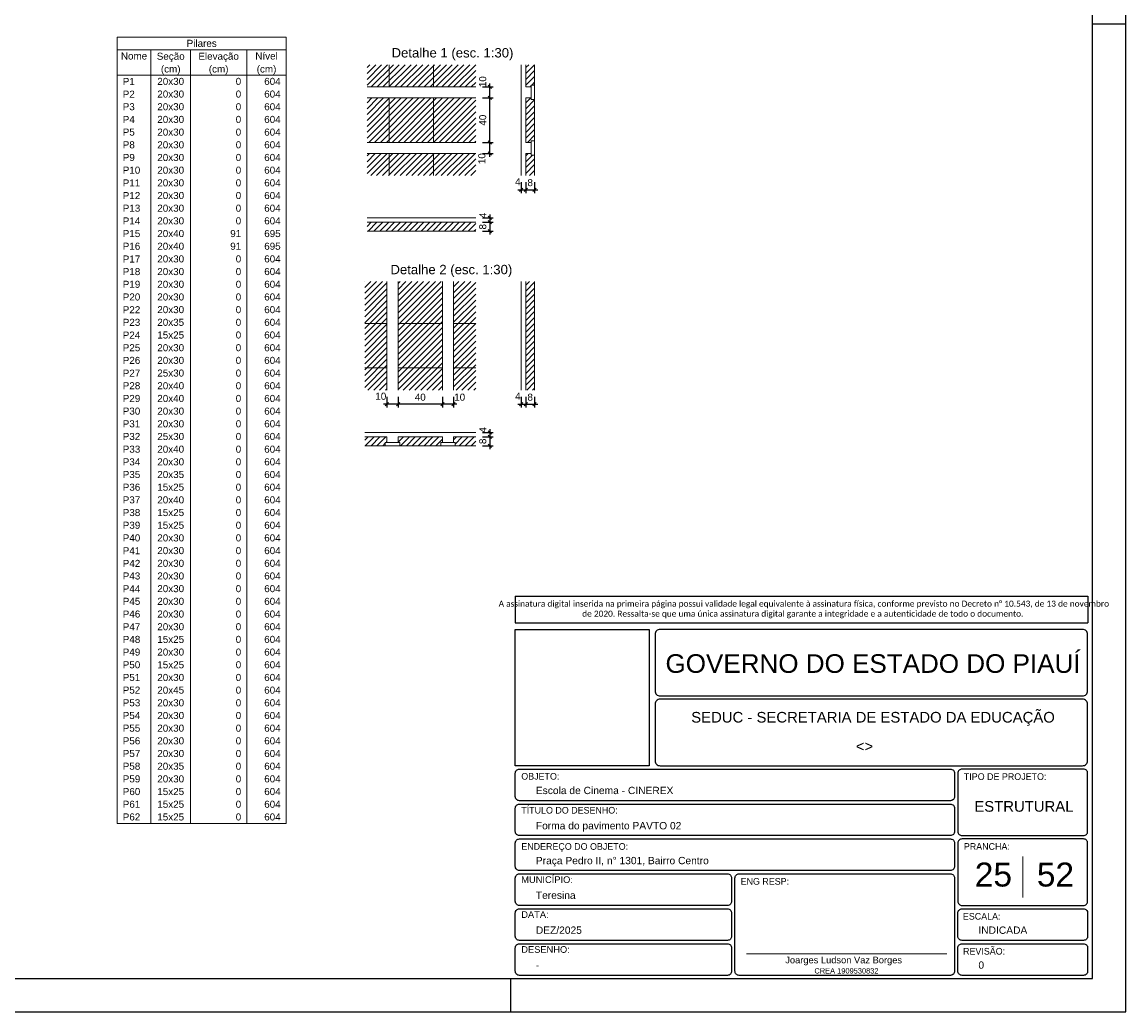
# Model space of a CAD drawing. Header units: millimetres. Extents: x 0 to 119, y 0 to 84.
# Tile 24 of 42: x 86 to 119, y 0 to 30. Entities that reach past the tile are written whole.
import ezdxf

# ---------------------------------------------------------------- set-up
doc = ezdxf.new("R2010")
doc.units = ezdxf.units.MM
doc.header["$MEASUREMENT"] = 0
doc.linetypes.add('NULL', pattern=[0])
doc.layers.get('0').update_dxf_attribs({"lineweight": 18})
for name, color, linetype, lineweight in [('FO-Cotas', 5, 'Continuous', 5), ('FO-Eixos', 5, 'Continuous', 5), ('FO-Hachuras das lajes', 1, 'Continuous', 20), ('FO-Textos das lajes', 3, 'Continuous', 20), ('FO-Textos dos pilares', 7, 'Continuous', 5), ('FO-Títulos', 1, 'Continuous', 20), ('Nível 1', 7, 'Continuous', 0), ('Textos', 7, 'Continuous', 9)]:
    doc.layers.add(name, color=color, linetype=linetype, lineweight=lineweight)
for name, color, linetype in [('Pena 01', 1, 'Continuous'), ('SEDUC_MARF', 1, 'Continuous'), ('SEDUC_MARGG', 7, 'Continuous'), ('SEDUC_TXT01', 1, 'Continuous'), ('SEDUC_TXT02', 2, 'Continuous'), ('SEDUC_TXT05', 5, 'Continuous')]:
    doc.layers.add(name, color=color, linetype=linetype)
doc.styles.add('Arial', font='txt')
doc.styles.add('Calibri', font='txt')
doc.styles.add('TwCenMT', font='txt')
doc.dimstyles.new('UM_30.000000', dxfattribs={"dimtxt": 0.18, "dimasz": 0.1, "dimexe": 0.1, "dimexo": 0.2, "dimgap": 0, "dimtad": 1, "dimtih": 1, "dimtoh": 1, "dimdec": 1, "dimlfac": 30, "dimzin": 0, "dimdsep": 46, "dimtxsty": 'Standard', "dimcen": 0.09, "dimdle": 0.1, "dimadec": 1, "dimazin": 2, "dimtfac": 1, "dimtdec": 4, "dimtofl": 0, "dimtmove": 0, "dimatfit": 3, "dimfxl": 1, "dimtolj": 1, "dimarcsym": 0})

# ---------------------------------------------------------------- blocks, each defined once
blk = doc.blocks.new('_Oblique')
at = {"color": 0, "linetype": 'ByBlock', "lineweight": -2}
blk.add_line((-0.5, -0.5), (0.5, 0.5), dxfattribs=at)
blk = doc.blocks.new('*D266')
at = {"layer": 'Defpoints', "color": 0}
for p in [(99.36, 23.869), (99.36, 23.736), (99.783, 23.736)]:
    blk.add_point(p, dxfattribs=at)
at = {"layer": 'FO-Cotas', "color": 0, "linetype": 'Continuous', "lineweight": -2}
for p, q in [((99.783, 23.969), (99.783, 23.636)), ((99.56, 23.869), (99.883, 23.869)), ((99.56, 23.736), (99.883, 23.736))]:
    blk.add_line(p, q, dxfattribs=at)
at = {"layer": 'FO-Cotas', "color": 0, "lineweight": -2, "xscale": 0.1, "yscale": 0.1, "zscale": 0.1}
for p, rotation in [((99.783, 23.869), 90), ((99.783, 23.736), 270)]:
    blk.add_blockref('_Oblique', p, dxfattribs=dict(at, rotation=rotation))
at = {"layer": 'FO-Cotas', "color": 7, "insert": (99.571, 23.946), "char_height": 0.2118, "attachment_point": 5, "rotation": 90, "style": 'Arial'}
blk.add_mtext('\\A1;4', dxfattribs=at)
blk = doc.blocks.new('*D267')
at = {"layer": 'Defpoints', "color": 0}
for p in [(99.36, 23.736), (99.36, 23.469), (99.783, 23.469)]:
    blk.add_point(p, dxfattribs=at)
at = {"layer": 'FO-Cotas', "color": 0, "linetype": 'Continuous', "lineweight": -2}
for p, q in [((99.56, 23.736), (99.883, 23.736)), ((99.783, 23.836), (99.783, 23.369)), ((99.56, 23.469), (99.883, 23.469))]:
    blk.add_line(p, q, dxfattribs=at)
at = {"layer": 'FO-Cotas', "color": 0, "lineweight": -2, "xscale": 0.1, "yscale": 0.1, "zscale": 0.1}
for p, rotation in [((99.783, 23.736), 90), ((99.783, 23.469), 270)]:
    blk.add_blockref('_Oblique', p, dxfattribs=dict(at, rotation=rotation))
at = {"layer": 'FO-Cotas', "color": 7, "insert": (99.571, 23.603), "char_height": 0.2118, "attachment_point": 5, "rotation": 90, "style": 'Arial'}
blk.add_mtext('\\A1;8', dxfattribs=at)
blk = doc.blocks.new('*D268')
at = {"layer": 'Defpoints', "color": 0}
for p in [(99.36, 27.807), (99.783, 27.807), (99.36, 27.474)]:
    blk.add_point(p, dxfattribs=at)
at = {"layer": 'FO-Cotas', "color": 0, "linetype": 'Continuous', "lineweight": -2}
for p, q in [((99.783, 27.374), (99.783, 27.907)), ((99.56, 27.807), (99.883, 27.807)), ((99.56, 27.474), (99.883, 27.474))]:
    blk.add_line(p, q, dxfattribs=at)
at = {"layer": 'FO-Cotas', "color": 0, "lineweight": -2, "xscale": 0.1, "yscale": 0.1, "zscale": 0.1}
for p, rotation in [((99.783, 27.807), 90), ((99.783, 27.474), 270)]:
    blk.add_blockref('_Oblique', p, dxfattribs=dict(at, rotation=rotation))
at = {"layer": 'FO-Cotas', "color": 7, "insert": (99.571, 27.964), "char_height": 0.2118, "attachment_point": 5, "rotation": 90, "style": 'Arial'}
blk.add_mtext('\\A1;10', dxfattribs=at)
blk = doc.blocks.new('*D269')
at = {"layer": 'Defpoints', "color": 0}
for p in [(99.36, 27.474), (99.783, 27.474), (99.36, 26.14)]:
    blk.add_point(p, dxfattribs=at)
at = {"layer": 'FO-Cotas', "color": 0, "linetype": 'Continuous', "lineweight": -2}
for p, q in [((99.783, 26.04), (99.783, 27.574)), ((99.56, 27.474), (99.883, 27.474)), ((99.56, 26.14), (99.883, 26.14))]:
    blk.add_line(p, q, dxfattribs=at)
at = {"layer": 'FO-Cotas', "color": 0, "lineweight": -2, "xscale": 0.1, "yscale": 0.1, "zscale": 0.1}
for p, rotation in [((99.783, 27.474), 90), ((99.783, 26.14), 270)]:
    blk.add_blockref('_Oblique', p, dxfattribs=dict(at, rotation=rotation))
at = {"layer": 'FO-Cotas', "color": 7, "insert": (99.571, 26.807), "char_height": 0.2118, "attachment_point": 5, "rotation": 90, "style": 'Arial'}
blk.add_mtext('\\A1;40', dxfattribs=at)
blk = doc.blocks.new('*D270')
at = {"layer": 'Defpoints', "color": 0}
for p in [(99.36, 26.14), (99.783, 26.14), (99.36, 25.807)]:
    blk.add_point(p, dxfattribs=at)
at = {"layer": 'FO-Cotas', "color": 0, "linetype": 'Continuous', "lineweight": -2}
for p, q in [((99.783, 25.707), (99.783, 26.24)), ((99.56, 26.14), (99.883, 26.14)), ((99.56, 25.807), (99.883, 25.807))]:
    blk.add_line(p, q, dxfattribs=at)
at = {"layer": 'FO-Cotas', "color": 0, "lineweight": -2, "xscale": 0.1, "yscale": 0.1, "zscale": 0.1}
for p, rotation in [((99.783, 26.14), 90), ((99.783, 25.807), 270)]:
    blk.add_blockref('_Oblique', p, dxfattribs=dict(at, rotation=rotation))
at = {"layer": 'FO-Cotas', "color": 7, "insert": (99.543, 25.65), "char_height": 0.2118, "attachment_point": 5, "rotation": 90, "style": 'Arial'}
blk.add_mtext('\\A1;10', dxfattribs=at)
blk = doc.blocks.new('*D271')
at = {"layer": 'Defpoints', "color": 0}
for p in [(100.73, 25.14), (100.864, 25.14), (100.864, 24.717)]:
    blk.add_point(p, dxfattribs=at)
at = {"layer": 'FO-Cotas', "color": 0, "linetype": 'Continuous', "lineweight": -2}
for p, q in [((100.73, 24.94), (100.73, 24.617)), ((100.864, 24.94), (100.864, 24.617)), ((100.63, 24.717), (100.964, 24.717))]:
    blk.add_line(p, q, dxfattribs=at)
at = {"layer": 'FO-Cotas', "color": 0, "lineweight": -2, "xscale": 0.1, "yscale": 0.1, "zscale": 0.1, "rotation": 180}
blk.add_blockref('_Oblique', (100.73, 24.717), dxfattribs=at)
at = {"layer": 'FO-Cotas', "color": 0, "lineweight": -2, "xscale": 0.1, "yscale": 0.1, "zscale": 0.1}
blk.add_blockref('_Oblique', (100.864, 24.717), dxfattribs=at)
at = {"layer": 'FO-Cotas', "color": 7, "insert": (100.626, 24.956), "char_height": 0.2118, "attachment_point": 5, "rotation": 0.0057, "style": 'Arial'}
blk.add_mtext('\\A1;4', dxfattribs=at)
blk = doc.blocks.new('*D272')
at = {"layer": 'Defpoints', "color": 0}
for p in [(100.864, 25.14), (101.13, 25.14), (101.13, 24.717)]:
    blk.add_point(p, dxfattribs=at)
at = {"layer": 'FO-Cotas', "color": 0, "linetype": 'Continuous', "lineweight": -2}
for p, q in [((100.864, 24.94), (100.864, 24.617)), ((101.13, 24.94), (101.13, 24.617)), ((100.764, 24.717), (101.23, 24.717))]:
    blk.add_line(p, q, dxfattribs=at)
at = {"layer": 'FO-Cotas', "color": 0, "lineweight": -2, "xscale": 0.1, "yscale": 0.1, "zscale": 0.1, "rotation": 180}
blk.add_blockref('_Oblique', (100.864, 24.717), dxfattribs=at)
at = {"layer": 'FO-Cotas', "color": 0, "lineweight": -2, "xscale": 0.1, "yscale": 0.1, "zscale": 0.1}
blk.add_blockref('_Oblique', (101.13, 24.717), dxfattribs=at)
at = {"layer": 'FO-Cotas', "color": 7, "insert": (100.997, 24.928), "char_height": 0.2118, "attachment_point": 5, "rotation": 0.0057, "style": 'Arial'}
blk.add_mtext('\\A1;8', dxfattribs=at)
blk = doc.blocks.new('*D273')
at = {"layer": 'Defpoints', "color": 0}
for p in [(99.36, 17.42), (99.36, 17.287), (99.783, 17.287)]:
    blk.add_point(p, dxfattribs=at)
at = {"layer": 'FO-Cotas', "color": 0, "linetype": 'Continuous', "lineweight": -2}
for p, q in [((99.56, 17.42), (99.883, 17.42)), ((99.56, 17.287), (99.883, 17.287)), ((99.783, 17.52), (99.783, 17.187))]:
    blk.add_line(p, q, dxfattribs=at)
at = {"layer": 'FO-Cotas', "color": 0, "lineweight": -2, "xscale": 0.1, "yscale": 0.1, "zscale": 0.1}
for p, rotation in [((99.783, 17.42), 90), ((99.783, 17.287), 270)]:
    blk.add_blockref('_Oblique', p, dxfattribs=dict(at, rotation=rotation))
at = {"layer": 'FO-Cotas', "color": 7, "insert": (99.571, 17.497), "char_height": 0.2118, "attachment_point": 5, "rotation": 90, "style": 'Arial'}
blk.add_mtext('\\A1;4', dxfattribs=at)
blk = doc.blocks.new('*D274')
at = {"layer": 'Defpoints', "color": 0}
for p in [(99.36, 17.287), (99.36, 17.02), (99.783, 17.02)]:
    blk.add_point(p, dxfattribs=at)
at = {"layer": 'FO-Cotas', "color": 0, "linetype": 'Continuous', "lineweight": -2}
for p, q in [((99.56, 17.287), (99.883, 17.287)), ((99.783, 17.387), (99.783, 16.92)), ((99.56, 17.02), (99.883, 17.02))]:
    blk.add_line(p, q, dxfattribs=at)
at = {"layer": 'FO-Cotas', "color": 0, "lineweight": -2, "xscale": 0.1, "yscale": 0.1, "zscale": 0.1}
for p, rotation in [((99.783, 17.287), 90), ((99.783, 17.02), 270)]:
    blk.add_blockref('_Oblique', p, dxfattribs=dict(at, rotation=rotation))
at = {"layer": 'FO-Cotas', "color": 7, "insert": (99.571, 17.153), "char_height": 0.2118, "attachment_point": 5, "rotation": 90, "style": 'Arial'}
blk.add_mtext('\\A1;8', dxfattribs=at)
blk = doc.blocks.new('*D275')
at = {"layer": 'Defpoints', "color": 0}
for p in [(96.693, 18.691), (97.026, 18.691), (96.693, 18.267)]:
    blk.add_point(p, dxfattribs=at)
at = {"layer": 'FO-Cotas', "color": 0, "linetype": 'Continuous', "lineweight": -2}
for p, q in [((97.126, 18.267), (96.593, 18.267)), ((96.693, 18.491), (96.693, 18.167)), ((97.026, 18.491), (97.026, 18.167))]:
    blk.add_line(p, q, dxfattribs=at)
at = {"layer": 'FO-Cotas', "color": 0, "lineweight": -2, "xscale": 0.1, "yscale": 0.1, "zscale": 0.1, "rotation": 180}
blk.add_blockref('_Oblique', (96.693, 18.267), dxfattribs=at)
at = {"layer": 'FO-Cotas', "color": 0, "lineweight": -2, "xscale": 0.1, "yscale": 0.1, "zscale": 0.1}
blk.add_blockref('_Oblique', (97.026, 18.267), dxfattribs=at)
at = {"layer": 'FO-Cotas', "color": 7, "insert": (96.508, 18.507), "char_height": 0.2118, "attachment_point": 5, "rotation": 0.0057, "style": 'Arial'}
blk.add_mtext('\\A1;10', dxfattribs=at)
blk = doc.blocks.new('*D276')
at = {"layer": 'Defpoints', "color": 0}
for p in [(97.026, 18.691), (98.36, 18.691), (97.026, 18.267)]:
    blk.add_point(p, dxfattribs=at)
at = {"layer": 'FO-Cotas', "color": 0, "linetype": 'Continuous', "lineweight": -2}
for p, q in [((98.46, 18.267), (96.926, 18.267)), ((97.026, 18.491), (97.026, 18.167)), ((98.36, 18.491), (98.36, 18.167))]:
    blk.add_line(p, q, dxfattribs=at)
at = {"layer": 'FO-Cotas', "color": 0, "lineweight": -2, "xscale": 0.1, "yscale": 0.1, "zscale": 0.1, "rotation": 180}
blk.add_blockref('_Oblique', (97.026, 18.267), dxfattribs=at)
at = {"layer": 'FO-Cotas', "color": 0, "lineweight": -2, "xscale": 0.1, "yscale": 0.1, "zscale": 0.1}
blk.add_blockref('_Oblique', (98.36, 18.267), dxfattribs=at)
at = {"layer": 'FO-Cotas', "color": 7, "insert": (97.693, 18.479), "char_height": 0.2118, "attachment_point": 5, "rotation": 0.0057, "style": 'Arial'}
blk.add_mtext('\\A1;40', dxfattribs=at)
blk = doc.blocks.new('*D277')
at = {"layer": 'Defpoints', "color": 0}
for p in [(98.36, 18.691), (98.693, 18.691), (98.36, 18.267)]:
    blk.add_point(p, dxfattribs=at)
at = {"layer": 'FO-Cotas', "color": 0, "linetype": 'Continuous', "lineweight": -2}
for p, q in [((98.793, 18.267), (98.26, 18.267)), ((98.36, 18.491), (98.36, 18.167)), ((98.693, 18.491), (98.693, 18.167))]:
    blk.add_line(p, q, dxfattribs=at)
at = {"layer": 'FO-Cotas', "color": 0, "lineweight": -2, "xscale": 0.1, "yscale": 0.1, "zscale": 0.1, "rotation": 180}
blk.add_blockref('_Oblique', (98.36, 18.267), dxfattribs=at)
at = {"layer": 'FO-Cotas', "color": 0, "lineweight": -2, "xscale": 0.1, "yscale": 0.1, "zscale": 0.1}
blk.add_blockref('_Oblique', (98.693, 18.267), dxfattribs=at)
at = {"layer": 'FO-Cotas', "color": 7, "insert": (98.878, 18.479), "char_height": 0.2118, "attachment_point": 5, "rotation": 0.0057, "style": 'Arial'}
blk.add_mtext('\\A1;10', dxfattribs=at)
blk = doc.blocks.new('*D278')
at = {"layer": 'Defpoints', "color": 0}
for p in [(100.73, 18.691), (100.864, 18.691), (100.864, 18.267)]:
    blk.add_point(p, dxfattribs=at)
at = {"layer": 'FO-Cotas', "color": 0, "linetype": 'Continuous', "lineweight": -2}
for p, q in [((100.63, 18.267), (100.964, 18.267)), ((100.73, 18.491), (100.73, 18.167)), ((100.864, 18.491), (100.864, 18.167))]:
    blk.add_line(p, q, dxfattribs=at)
at = {"layer": 'FO-Cotas', "color": 0, "lineweight": -2, "xscale": 0.1, "yscale": 0.1, "zscale": 0.1, "rotation": 180}
blk.add_blockref('_Oblique', (100.73, 18.267), dxfattribs=at)
at = {"layer": 'FO-Cotas', "color": 0, "lineweight": -2, "xscale": 0.1, "yscale": 0.1, "zscale": 0.1}
blk.add_blockref('_Oblique', (100.864, 18.267), dxfattribs=at)
at = {"layer": 'FO-Cotas', "color": 7, "insert": (100.626, 18.507), "char_height": 0.2118, "attachment_point": 5, "rotation": 0.0057, "style": 'Arial'}
blk.add_mtext('\\A1;4', dxfattribs=at)
blk = doc.blocks.new('*D279')
at = {"layer": 'Defpoints', "color": 0}
for p in [(100.864, 18.691), (101.13, 18.691), (101.13, 18.267)]:
    blk.add_point(p, dxfattribs=at)
at = {"layer": 'FO-Cotas', "color": 0, "linetype": 'Continuous', "lineweight": -2}
for p, q in [((100.764, 18.267), (101.23, 18.267)), ((100.864, 18.491), (100.864, 18.167)), ((101.13, 18.491), (101.13, 18.167))]:
    blk.add_line(p, q, dxfattribs=at)
at = {"layer": 'FO-Cotas', "color": 0, "lineweight": -2, "xscale": 0.1, "yscale": 0.1, "zscale": 0.1, "rotation": 180}
blk.add_blockref('_Oblique', (100.864, 18.267), dxfattribs=at)
at = {"layer": 'FO-Cotas', "color": 0, "lineweight": -2, "xscale": 0.1, "yscale": 0.1, "zscale": 0.1}
blk.add_blockref('_Oblique', (101.13, 18.267), dxfattribs=at)
at = {"layer": 'FO-Cotas', "color": 7, "insert": (100.997, 18.479), "char_height": 0.2118, "attachment_point": 5, "rotation": 0.0057, "style": 'Arial'}
blk.add_mtext('\\A1;8', dxfattribs=at)

msp = doc.modelspace()

# ---------------------------------------------------------------- hatches: boundary and pattern name
at = {"layer": 'FO-Hachuras das lajes', "linetype": 'Continuous'}
h = msp.add_hatch(dxfattribs=at)
h.set_pattern_fill('ANSI31', color=1, style=0)
h.paths.add_polyline_path([(96.0929, 27.8069), (96.0929, 28.4736), (99.3596, 28.4736), (99.3596, 27.8069), (96.0929, 27.8069)])
h = msp.add_hatch(dxfattribs=at)
h.set_pattern_fill('ANSI31', color=1, style=0)
h.paths.add_polyline_path([(100.8637, 27.8069), (100.8637, 28.4736), (101.1304, 28.4736), (101.1304, 27.8569), (101.0304, 27.8569), (101.0304, 27.8069), (100.8637, 27.8069)])
h = msp.add_hatch(dxfattribs=at)
h.set_pattern_fill('ANSI31', color=1, style=0)
h.paths.add_polyline_path([(96.0929, 27.4736), (99.3596, 27.4736), (99.3596, 26.1403), (96.0929, 26.1403), (96.0929, 27.4736)])
h = msp.add_hatch(dxfattribs=at)
h.set_pattern_fill('ANSI31', color=1, style=0)
h.paths.add_polyline_path([(100.8637, 26.1403), (100.8637, 27.4736), (101.0304, 27.4736), (101.0304, 27.4236), (101.1304, 27.4236), (101.1304, 26.1903), (101.0304, 26.1903), (101.0304, 26.1403), (100.8637, 26.1403)])
h = msp.add_hatch(dxfattribs=at)
h.set_pattern_fill('ANSI31', color=1, style=0)
h.paths.add_polyline_path([(96.0929, 25.8069), (99.3596, 25.8069), (99.3596, 25.1403), (96.0929, 25.1403), (96.0929, 25.8069)])
h = msp.add_hatch(dxfattribs=at)
h.set_pattern_fill('ANSI31', color=1, style=0)
h.paths.add_polyline_path([(100.8637, 25.1403), (100.8637, 25.8069), (101.0304, 25.8069), (101.0304, 25.7569), (101.1304, 25.7569), (101.1304, 25.1403), (100.8637, 25.1403)])
h = msp.add_hatch(dxfattribs=at)
h.set_pattern_fill('ANSI31', color=1, style=0)
h.paths.add_polyline_path([(96.0929, 23.7361), (99.3596, 23.7361), (99.3596, 23.4695), (96.0929, 23.4695), (96.0929, 23.7361)])
h = msp.add_hatch(dxfattribs=at)
h.set_pattern_fill('ANSI31', color=1, style=0)
h.paths.add_polyline_path([(96.6929, 18.6908), (96.0262, 18.6908), (96.0262, 21.9575), (96.6929, 21.9575), (96.6929, 18.6908)])
h = msp.add_hatch(dxfattribs=at)
h.set_pattern_fill('ANSI31', color=1, style=0)
h.paths.add_polyline_path([(97.0262, 18.6908), (97.0262, 21.9575), (98.3596, 21.9575), (98.3596, 18.6908), (97.0262, 18.6908)])
h = msp.add_hatch(dxfattribs=at)
h.set_pattern_fill('ANSI31', color=1, style=0)
h.paths.add_polyline_path([(98.6929, 18.6908), (98.6929, 21.9575), (99.3596, 21.9575), (99.3596, 18.6908), (98.6929, 18.6908)])
h = msp.add_hatch(dxfattribs=at)
h.set_pattern_fill('ANSI31', color=1, style=0)
h.paths.add_polyline_path([(100.8637, 18.6908), (100.8637, 21.9575), (101.1304, 21.9575), (101.1304, 18.6908), (100.8637, 18.6908)])
h = msp.add_hatch(dxfattribs=at)
h.set_pattern_fill('ANSI31', color=1, style=0)
h.paths.add_polyline_path([(96.0262, 17.2867), (96.6929, 17.2867), (96.6929, 17.12), (96.6429, 17.12), (96.6429, 17.02), (96.0262, 17.02), (96.0262, 17.2867)])
h = msp.add_hatch(dxfattribs=at)
h.set_pattern_fill('ANSI31', color=1, style=0)
h.paths.add_polyline_path([(97.0262, 17.2867), (98.3596, 17.2867), (98.3596, 17.12), (98.3096, 17.12), (98.3096, 17.02), (97.0762, 17.02), (97.0762, 17.12), (97.0262, 17.12), (97.0262, 17.2867)])
h = msp.add_hatch(dxfattribs=at)
h.set_pattern_fill('ANSI31', color=1, style=0)
h.paths.add_polyline_path([(98.6929, 17.2867), (99.3596, 17.2867), (99.3596, 17.02), (98.7429, 17.02), (98.7429, 17.12), (98.6929, 17.12), (98.6929, 17.2867)])

# ---------------------------------------------------------------- linework, layer by layer
msp.add_line((107.4964, 1.7423), (113.5173, 1.7423))
at = {"layer": 'FO-Eixos', "linetype": 'Continuous'}
for p, q in [((96.7596, 27.8069), (96.7596, 28.4736)), ((98.0929, 27.8069), (98.0929, 28.4736)), ((96.7596, 27.8069), (97.0596, 27.8069)), ((98.3929, 27.8069), (98.6929, 27.8069)), ((96.7596, 26.1403), (96.7596, 27.4736)), ((96.7596, 27.4736), (97.0596, 27.4736)), ((98.0929, 26.1403), (98.0929, 27.4736)), ((98.3929, 27.4736), (98.6929, 27.4736)), ((96.7596, 26.1403), (97.0596, 26.1403)), ((98.3929, 26.1403), (98.6929, 26.1403)), ((96.7596, 25.8069), (96.7596, 25.1403)), ((96.7596, 25.8069), (97.0596, 25.8069)), ((98.0929, 25.8069), (98.0929, 25.1403)), ((98.3929, 25.8069), (98.6929, 25.8069)), ((96.6929, 20.9908), (96.6929, 21.2908)), ((97.0262, 20.9908), (97.0262, 21.2908)), ((98.3596, 20.9908), (98.3596, 21.2908)), ((98.6929, 20.9908), (98.6929, 21.2908)), ((96.6929, 20.6908), (96.0262, 20.6908)), ((98.3596, 20.6908), (97.0262, 20.6908)), ((98.6929, 20.6908), (99.3596, 20.6908)), ((96.6929, 19.3575), (96.6929, 19.6575)), ((97.0262, 19.3575), (97.0262, 19.6575)), ((98.3596, 19.3575), (98.3596, 19.6575)), ((98.6929, 19.3575), (98.6929, 19.6575)), ((96.6929, 19.3575), (96.0262, 19.3575)), ((98.3596, 19.3575), (97.0262, 19.3575)), ((98.6929, 19.3575), (99.3596, 19.3575))]:
    msp.add_line(p, q, dxfattribs=at)
at = {"layer": 'FO-Hachuras das lajes', "linetype": 'Continuous'}
for p, q in [((101.1304, 27.8569), (101.1304, 28.4736)), ((101.1304, 26.1903), (101.1304, 27.4236)), ((101.1304, 25.1403), (101.1304, 25.7569)), ((96.0929, 23.4695), (99.3596, 23.4695)), ((101.1304, 18.6908), (101.1304, 21.9575)), ((96.0262, 17.02), (96.6429, 17.02)), ((97.0762, 17.02), (98.3096, 17.02)), ((98.7429, 17.02), (99.3596, 17.02))]:
    msp.add_line(p, q, dxfattribs=at)
at = {"layer": 'FO-Textos das lajes', "linetype": 'Continuous'}
for p, q in [((100.7304, 25.1403), (100.7304, 28.4736)), ((100.8637, 27.8069), (100.8637, 28.4736)), ((96.0929, 27.8069), (96.7596, 27.8069)), ((97.0596, 27.8069), (98.3929, 27.8069)), ((98.6929, 27.8069), (99.3596, 27.8069)), ((100.8637, 27.8069), (101.0304, 27.8069)), ((96.0929, 27.4736), (96.7596, 27.4736)), ((97.0596, 27.4736), (98.3929, 27.4736)), ((98.6929, 27.4736), (99.3596, 27.4736)), ((100.8637, 26.1403), (100.8637, 27.4736)), ((100.8637, 27.4736), (101.0304, 27.4736)), ((96.0929, 26.1403), (96.7596, 26.1403)), ((97.0596, 26.1403), (98.3929, 26.1403)), ((98.6929, 26.1403), (99.3596, 26.1403)), ((100.8637, 26.1403), (101.0304, 26.1403)), ((96.0929, 25.8069), (96.7596, 25.8069)), ((97.0596, 25.8069), (98.3929, 25.8069)), ((98.6929, 25.8069), (99.3596, 25.8069)), ((100.8637, 25.1403), (100.8637, 25.8069)), ((100.8637, 25.8069), (101.0304, 25.8069)), ((96.0929, 23.8695), (99.3596, 23.8695)), ((96.0929, 23.7361), (99.3596, 23.7361)), ((96.6929, 21.2908), (96.6929, 21.9575)), ((97.0262, 21.2908), (97.0262, 21.9575)), ((98.3596, 21.2908), (98.3596, 21.9575)), ((98.6929, 21.2908), (98.6929, 21.9575)), ((100.7304, 18.6908), (100.7304, 21.9575)), ((100.8637, 18.6908), (100.8637, 21.9575)), ((96.6929, 19.6575), (96.6929, 20.9908)), ((97.0262, 19.6575), (97.0262, 20.9908)), ((98.3596, 19.6575), (98.3596, 20.9908)), ((98.6929, 19.6575), (98.6929, 20.9908)), ((96.6929, 18.6908), (96.6929, 19.3575)), ((97.0262, 18.6908), (97.0262, 19.3575)), ((98.3596, 18.6908), (98.3596, 19.3575)), ((98.6929, 18.6908), (98.6929, 19.3575)), ((96.0262, 17.42), (99.3596, 17.42)), ((96.0262, 17.2867), (96.6929, 17.2867)), ((96.6929, 17.2867), (96.6929, 17.12)), ((97.0262, 17.2867), (98.3596, 17.2867)), ((97.0262, 17.2867), (97.0262, 17.12)), ((98.3596, 17.2867), (98.3596, 17.12)), ((98.6929, 17.2867), (99.3596, 17.2867)), ((98.6929, 17.2867), (98.6929, 17.12))]:
    msp.add_line(p, q, dxfattribs=at)
for points in [[(101.1304, 27.4236), (101.0304, 27.4236), (101.0304, 27.8569), (101.1304, 27.8569), (101.1304, 27.4236)], [(101.1304, 25.7569), (101.0304, 25.7569), (101.0304, 26.1903), (101.1304, 26.1903), (101.1304, 25.7569)], [(96.6429, 17.02), (96.6429, 17.12), (97.0762, 17.12), (97.0762, 17.02), (96.6429, 17.02)], [(98.3096, 17.02), (98.3096, 17.12), (98.7429, 17.12), (98.7429, 17.02), (98.3096, 17.02)]]:
    msp.add_lwpolyline(points, close=True, dxfattribs=at)
at = {"layer": 'FO-Textos dos pilares'}
for p, q in [((88.5841, 29.305), (93.6673, 29.305)), ((88.5841, 29.305), (88.5841, 5.6681)), ((93.6673, 29.305), (93.6673, 5.6681)), ((88.5841, 28.9238), (93.6673, 28.9238)), ((89.6007, 28.9238), (89.6007, 5.6681)), ((90.7868, 28.9238), (90.7868, 5.6681)), ((92.4812, 28.9238), (92.4812, 5.6681)), ((88.5841, 28.1613), (93.6673, 28.1613)), ((88.5841, 5.6681), (93.6673, 5.6681))]:
    msp.add_line(p, q, dxfattribs=at)
at = {"layer": 'Nível 1'}
msp.add_line((115.8, 4.6717), (115.8, 3.4409), dxfattribs=at)
at = {"layer": 'Pena 01'}
for p, q in [((100.55, 12.4952), (117.7575, 12.4952)), ((100.55, 12.4952), (100.55, 11.6972)), ((117.7575, 12.4952), (117.7575, 11.6972)), ((100.55, 11.6972), (117.7575, 11.6972))]:
    msp.add_line(p, q, dxfattribs=at)
at = {"layer": 'SEDUC_MARF'}
for p, q in [((117.9, 29.7), (118.9, 29.7)), ((100.4015, 1), (100.4015, 0))]:
    msp.add_line(p, q, dxfattribs=at)
for points in [[(118.9, 84.1), (0, 84.1), (0, 0), (118.9, 0)], [(100.55, 11.4972), (104.5747, 11.4972), (104.5747, 7.4), (100.55, 7.4)]]:
    msp.add_lwpolyline(points, close=True, dxfattribs=at)
for points in [[(104.9, 9.5), (117.6, 9.5, 0.4142136), (117.75, 9.65), (117.75, 9.65), (117.75, 11.35, 0.4142136), (117.6, 11.5), (117.6, 11.5), (104.9, 11.5, 0.4142136), (104.75, 11.35), (104.75, 11.35), (104.75, 9.65, 0.4142136), (104.9, 9.5), (104.9, 9.5)], [(104.9, 7.4), (117.6, 7.4, 0.4142136), (117.75, 7.55), (117.75, 7.55), (117.75, 9.25, 0.4142136), (117.6, 9.4), (117.6, 9.4), (104.9, 9.4, 0.4142136), (104.75, 9.25), (104.75, 9.25), (104.75, 7.55, 0.4142136), (104.9, 7.4), (104.9, 7.4)], [(100.675, 7.3), (113.625, 7.3, -0.4142136), (113.75, 7.175), (113.75, 7.175), (113.75, 6.475, -0.4142136), (113.625, 6.35), (113.625, 6.35), (100.675, 6.35, -0.4142136), (100.55, 6.475), (100.55, 6.475), (100.55, 7.175, -0.4142136), (100.675, 7.3), (100.675, 7.3)], [(113.975, 5.3), (117.625, 5.3, 0.4142136), (117.75, 5.425), (117.75, 5.425), (117.75, 7.175, 0.4142136), (117.625, 7.3), (117.625, 7.3), (113.975, 7.3, 0.4142136), (113.85, 7.175), (113.85, 7.175), (113.85, 5.425, 0.4142136), (113.975, 5.3), (113.975, 5.3)], [(100.675, 6.25), (113.625, 6.25, -0.4142136), (113.75, 6.125), (113.75, 6.125), (113.75, 5.425, -0.4142136), (113.625, 5.3), (113.625, 5.3), (100.675, 5.3, -0.4142136), (100.55, 5.425), (100.55, 5.425), (100.55, 6.125, -0.4142136), (100.675, 6.25), (100.675, 6.25)], [(100.675, 5.2), (113.625, 5.2, -0.4142136), (113.75, 5.075), (113.75, 5.075), (113.75, 4.375, -0.4142136), (113.625, 4.25), (113.625, 4.25), (100.675, 4.25, -0.4142136), (100.55, 4.375), (100.55, 4.375), (100.55, 5.075, -0.4142136), (100.675, 5.2), (100.675, 5.2)], [(113.975, 3.2), (117.625, 3.2, 0.4142136), (117.75, 3.325), (117.75, 3.325), (117.75, 5.075, 0.4142136), (117.625, 5.2), (117.625, 5.2), (113.975, 5.2, 0.4142136), (113.85, 5.075), (113.85, 5.075), (113.85, 3.325, 0.4142136), (113.975, 3.2), (113.975, 3.2)], [(100.675, 4.15), (106.925, 4.15, -0.4142136), (107.05, 4.025), (107.05, 4.025), (107.05, 3.325, -0.4142136), (106.925, 3.2), (106.925, 3.2), (100.675, 3.2, -0.4142136), (100.55, 3.325), (100.55, 3.325), (100.55, 4.025, -0.4142136), (100.675, 4.15), (100.675, 4.15)], [(107.275, 4.15), (113.625, 4.15, -0.4142136), (113.75, 4.025), (113.75, 4.025), (113.75, 1.225, -0.4142136), (113.625, 1.1), (113.625, 1.1), (107.275, 1.1, -0.4142136), (107.15, 1.225), (107.15, 1.225), (107.15, 4.025, -0.4142136), (107.275, 4.15), (107.275, 4.15)], [(100.675, 3.1), (106.925, 3.1, -0.4142136), (107.05, 2.975), (107.05, 2.975), (107.05, 2.275, -0.4142136), (106.925, 2.15), (106.925, 2.15), (100.675, 2.15, -0.4142136), (100.55, 2.275), (100.55, 2.275), (100.55, 2.975, -0.4142136), (100.675, 3.1), (100.675, 3.1)], [(113.975, 3.1), (117.625, 3.1, -0.4142136), (117.75, 2.975), (117.75, 2.975), (117.75, 2.275, -0.4142136), (117.625, 2.15), (117.625, 2.15), (113.975, 2.15, -0.4142136), (113.85, 2.275), (113.85, 2.275), (113.85, 2.975, -0.4142136), (113.975, 3.1), (113.975, 3.1)], [(100.675, 2.05), (106.925, 2.05, -0.4142136), (107.05, 1.925), (107.05, 1.925), (107.05, 1.225, -0.4142136), (106.925, 1.1), (106.925, 1.1), (100.675, 1.1, -0.4142136), (100.55, 1.225), (100.55, 1.225), (100.55, 1.925, -0.4142136), (100.675, 2.05), (100.675, 2.05)], [(113.975, 2.05), (117.625, 2.05, -0.4142136), (117.75, 1.925), (117.75, 1.925), (117.75, 1.225, -0.4142136), (117.625, 1.1), (117.625, 1.1), (113.975, 1.1, -0.4142136), (113.85, 1.225), (113.85, 1.225), (113.85, 1.925, -0.4142136), (113.975, 2.05), (113.975, 2.05)]]:
    msp.add_lwpolyline(points, format="xyb", dxfattribs=at)
at = {"layer": 'SEDUC_MARGG'}
msp.add_lwpolyline([(2.5, 1), (117.9, 1), (117.9, 83.1), (2.5, 83.1), (2.5, 1)], dxfattribs=at)

# ---------------------------------------------------------------- texts
at = {"layer": 'FO-Textos dos pilares', "linetype": 'NULL', "char_height": 0.2118, "line_spacing_factor": 0.798, "style": 'Arial'}
for s, insert, width, attachment_point in [('Pilares', (91.126, 29.0084), 1.772852, 8), ('Nome', (89.092, 28.6274), 1.547139, 8), ('Nível', (93.074, 28.6274), 1.321426, 8), ('Seção', (90.194, 28.5575), 1.644561, 8), ('Elevação', (91.634, 28.5575), 2.385986, 8), ('(cm)', (90.194, 28.1765), 1.159434, 8), ('(cm)', (91.634, 28.1765), 1.159434, 8), ('(cm)', (93.074, 28.1765), 1.159434, 8), ('P1', (88.753, 27.8644), 0.709424, 7), ('20x30', (90.194, 27.8644), 1.580273, 8), ('0', (92.312, 27.8644), 0.322568, 9), ('604', (93.498, 27.8644), 0.967705, 9), ('P2', (88.753, 27.4834), 0.709424, 7), ('20x30', (90.194, 27.4834), 1.580273, 8), ('0', (92.312, 27.4834), 0.322568, 9), ('604', (93.498, 27.4834), 0.967705, 9), ('P3', (88.753, 27.1024), 0.709424, 7), ('20x30', (90.194, 27.1024), 1.580273, 8), ('0', (92.312, 27.1024), 0.322568, 9), ('604', (93.498, 27.1024), 0.967705, 9), ('P4', (88.753, 26.7214), 0.709424, 7), ('20x30', (90.194, 26.7214), 1.580273, 8), ('0', (92.312, 26.7214), 0.322568, 9), ('604', (93.498, 26.7214), 0.967705, 9), ('P5', (88.753, 26.3394), 0.709424, 7), ('20x30', (90.194, 26.3394), 1.580273, 8), ('0', (92.312, 26.3394), 0.322568, 9), ('604', (93.498, 26.3394), 0.967705, 9), ('P8', (88.753, 25.9584), 0.709424, 7), ('20x30', (90.194, 25.9584), 1.580273, 8), ('0', (92.312, 25.9584), 0.322568, 9), ('604', (93.498, 25.9584), 0.967705, 9), ('P9', (88.753, 25.5774), 0.709424, 7), ('20x30', (90.194, 25.5774), 1.580273, 8), ('0', (92.312, 25.5774), 0.322568, 9), ('604', (93.498, 25.5774), 0.967705, 9), ('P10', (88.753, 25.1964), 1.031992, 7), ('20x30', (90.194, 25.1964), 1.580273, 8), ('0', (92.312, 25.1964), 0.322568, 9), ('604', (93.498, 25.1964), 0.967705, 9), ('P11', (88.753, 24.8144), 1.031992, 7), ('20x30', (90.194, 24.8144), 1.580273, 8), ('0', (92.312, 24.8144), 0.322568, 9), ('604', (93.498, 24.8144), 0.967705, 9), ('P12', (88.753, 24.4334), 1.031992, 7), ('20x30', (90.194, 24.4334), 1.580273, 8), ('0', (92.312, 24.4334), 0.322568, 9), ('604', (93.498, 24.4334), 0.967705, 9), ('P13', (88.753, 24.0524), 1.031992, 7), ('20x30', (90.194, 24.0524), 1.580273, 8), ('0', (92.312, 24.0524), 0.322568, 9), ('604', (93.498, 24.0524), 0.967705, 9), ('P14', (88.753, 23.6714), 1.031992, 7), ('20x30', (90.194, 23.6714), 1.580273, 8), ('0', (92.312, 23.6714), 0.322568, 9), ('604', (93.498, 23.6714), 0.967705, 9), ('P15', (88.753, 23.2894), 1.031992, 7), ('20x40', (90.194, 23.2894), 1.580273, 8), ('91', (92.312, 23.2894), 0.645137, 9), ('695', (93.498, 23.2894), 0.967705, 9), ('P16', (88.753, 22.9084), 1.031992, 7), ('20x40', (90.194, 22.9084), 1.580273, 8), ('91', (92.312, 22.9084), 0.645137, 9), ('695', (93.498, 22.9084), 0.967705, 9), ('P17', (88.753, 22.5274), 1.031992, 7), ('20x30', (90.194, 22.5274), 1.580273, 8), ('0', (92.312, 22.5274), 0.322568, 9), ('604', (93.498, 22.5274), 0.967705, 9), ('P18', (88.753, 22.1464), 1.031992, 7), ('20x30', (90.194, 22.1464), 1.580273, 8), ('0', (92.312, 22.1464), 0.322568, 9), ('604', (93.498, 22.1464), 0.967705, 9), ('P19', (88.753, 21.7654), 1.031992, 7), ('20x30', (90.194, 21.7654), 1.580273, 8), ('0', (92.312, 21.7654), 0.322568, 9), ('604', (93.498, 21.7654), 0.967705, 9), ('P20', (88.753, 21.3834), 1.031992, 7), ('20x30', (90.194, 21.3834), 1.580273, 8), ('0', (92.312, 21.3834), 0.322568, 9), ('604', (93.498, 21.3834), 0.967705, 9), ('P22', (88.753, 21.0024), 1.031992, 7), ('20x30', (90.194, 21.0024), 1.580273, 8), ('0', (92.312, 21.0024), 0.322568, 9), ('604', (93.498, 21.0024), 0.967705, 9), ('P23', (88.753, 20.6214), 1.031992, 7), ('20x35', (90.194, 20.6214), 1.580273, 8), ('0', (92.312, 20.6214), 0.322568, 9), ('604', (93.498, 20.6214), 0.967705, 9), ('P24', (88.753, 20.2404), 1.031992, 7), ('15x25', (90.194, 20.2404), 1.580273, 8), ('0', (92.312, 20.2404), 0.322568, 9), ('604', (93.498, 20.2404), 0.967705, 9), ('P25', (88.753, 19.8584), 1.031992, 7), ('20x30', (90.194, 19.8584), 1.580273, 8), ('0', (92.312, 19.8584), 0.322568, 9), ('604', (93.498, 19.8584), 0.967705, 9), ('P26', (88.753, 19.4774), 1.031992, 7), ('20x30', (90.194, 19.4774), 1.580273, 8), ('0', (92.312, 19.4774), 0.322568, 9), ('604', (93.498, 19.4774), 0.967705, 9), ('P27', (88.753, 19.0964), 1.031992, 7), ('25x30', (90.194, 19.0964), 1.580273, 8), ('0', (92.312, 19.0964), 0.322568, 9), ('604', (93.498, 19.0964), 0.967705, 9), ('P28', (88.753, 18.7154), 1.031992, 7), ('20x40', (90.194, 18.7154), 1.580273, 8), ('0', (92.312, 18.7154), 0.322568, 9), ('604', (93.498, 18.7154), 0.967705, 9), ('P29', (88.753, 18.3334), 1.031992, 7), ('20x40', (90.194, 18.3334), 1.580273, 8), ('0', (92.312, 18.3334), 0.322568, 9), ('604', (93.498, 18.3334), 0.967705, 9), ('P30', (88.753, 17.9524), 1.031992, 7), ('20x30', (90.194, 17.9524), 1.580273, 8), ('0', (92.312, 17.9524), 0.322568, 9), ('604', (93.498, 17.9524), 0.967705, 9), ('P31', (88.753, 17.5714), 1.031992, 7), ('20x30', (90.194, 17.5714), 1.580273, 8), ('0', (92.312, 17.5714), 0.322568, 9), ('604', (93.498, 17.5714), 0.967705, 9), ('P32', (88.753, 17.1904), 1.031992, 7), ('25x30', (90.194, 17.1904), 1.580273, 8), ('0', (92.312, 17.1904), 0.322568, 9), ('604', (93.498, 17.1904), 0.967705, 9), ('P33', (88.753, 16.8084), 1.031992, 7), ('20x40', (90.194, 16.8084), 1.580273, 8), ('0', (92.312, 16.8084), 0.322568, 9), ('604', (93.498, 16.8084), 0.967705, 9), ('P34', (88.753, 16.4274), 1.031992, 7), ('20x30', (90.194, 16.4274), 1.580273, 8), ('0', (92.312, 16.4274), 0.322568, 9), ('604', (93.498, 16.4274), 0.967705, 9), ('P35', (88.753, 16.0464), 1.031992, 7), ('20x35', (90.194, 16.0464), 1.580273, 8), ('0', (92.312, 16.0464), 0.322568, 9), ('604', (93.498, 16.0464), 0.967705, 9), ('P36', (88.753, 15.6654), 1.031992, 7), ('15x25', (90.194, 15.6654), 1.580273, 8), ('0', (92.312, 15.6654), 0.322568, 9), ('604', (93.498, 15.6654), 0.967705, 9), ('P37', (88.753, 15.2834), 1.031992, 7), ('20x40', (90.194, 15.2834), 1.580273, 8), ('0', (92.312, 15.2834), 0.322568, 9), ('604', (93.498, 15.2834), 0.967705, 9), ('P38', (88.753, 14.9024), 1.031992, 7), ('15x25', (90.194, 14.9024), 1.580273, 8), ('0', (92.312, 14.9024), 0.322568, 9), ('604', (93.498, 14.9024), 0.967705, 9), ('P39', (88.753, 14.5214), 1.031992, 7), ('15x25', (90.194, 14.5214), 1.580273, 8), ('0', (92.312, 14.5214), 0.322568, 9), ('604', (93.498, 14.5214), 0.967705, 9), ('P40', (88.753, 14.1404), 1.031992, 7), ('20x30', (90.194, 14.1404), 1.580273, 8), ('0', (92.312, 14.1404), 0.322568, 9), ('604', (93.498, 14.1404), 0.967705, 9), ('P41', (88.753, 13.7584), 1.031992, 7), ('20x30', (90.194, 13.7584), 1.580273, 8), ('0', (92.312, 13.7584), 0.322568, 9), ('604', (93.498, 13.7584), 0.967705, 9), ('P42', (88.753, 13.3774), 1.031992, 7), ('20x30', (90.194, 13.3774), 1.580273, 8), ('0', (92.312, 13.3774), 0.322568, 9), ('604', (93.498, 13.3774), 0.967705, 9), ('P43', (88.753, 12.9964), 1.031992, 7), ('20x30', (90.194, 12.9964), 1.580273, 8), ('0', (92.312, 12.9964), 0.322568, 9), ('604', (93.498, 12.9964), 0.967705, 9), ('P44', (88.753, 12.6154), 1.031992, 7), ('20x30', (90.194, 12.6154), 1.580273, 8), ('0', (92.312, 12.6154), 0.322568, 9), ('604', (93.498, 12.6154), 0.967705, 9), ('P45', (88.753, 12.2344), 1.031992, 7), ('20x30', (90.194, 12.2344), 1.580273, 8), ('0', (92.312, 12.2344), 0.322568, 9), ('604', (93.498, 12.2344), 0.967705, 9), ('P46', (88.753, 11.8524), 1.031992, 7), ('20x30', (90.194, 11.8524), 1.580273, 8), ('0', (92.312, 11.8524), 0.322568, 9), ('604', (93.498, 11.8524), 0.967705, 9), ('P47', (88.753, 11.4714), 1.031992, 7), ('20x30', (90.194, 11.4714), 1.580273, 8), ('0', (92.312, 11.4714), 0.322568, 9), ('604', (93.498, 11.4714), 0.967705, 9), ('P48', (88.753, 11.0904), 1.031992, 7), ('15x25', (90.194, 11.0904), 1.580273, 8), ('0', (92.312, 11.0904), 0.322568, 9), ('604', (93.498, 11.0904), 0.967705, 9), ('P49', (88.753, 10.7094), 1.031992, 7), ('20x30', (90.194, 10.7094), 1.580273, 8), ('0', (92.312, 10.7094), 0.322568, 9), ('604', (93.498, 10.7094), 0.967705, 9), ('P50', (88.753, 10.3274), 1.031992, 7), ('15x25', (90.194, 10.3274), 1.580273, 8), ('0', (92.312, 10.3274), 0.322568, 9), ('604', (93.498, 10.3274), 0.967705, 9), ('P51', (88.753, 9.9464), 1.031992, 7), ('20x30', (90.194, 9.9464), 1.580273, 8), ('0', (92.312, 9.9464), 0.322568, 9), ('604', (93.498, 9.9464), 0.967705, 9), ('P52', (88.753, 9.5654), 1.031992, 7), ('20x45', (90.194, 9.5654), 1.580273, 8), ('0', (92.312, 9.5654), 0.322568, 9), ('604', (93.498, 9.5654), 0.967705, 9), ('P53', (88.753, 9.1844), 1.031992, 7), ('20x30', (90.194, 9.1844), 1.580273, 8), ('0', (92.312, 9.1844), 0.322568, 9), ('604', (93.498, 9.1844), 0.967705, 9), ('P54', (88.753, 8.8024), 1.031992, 7), ('20x30', (90.194, 8.8024), 1.580273, 8), ('0', (92.312, 8.8024), 0.322568, 9), ('604', (93.498, 8.8024), 0.967705, 9), ('P55', (88.753, 8.4214), 1.031992, 7), ('20x30', (90.194, 8.4214), 1.580273, 8), ('0', (92.312, 8.4214), 0.322568, 9), ('604', (93.498, 8.4214), 0.967705, 9), ('P56', (88.753, 8.0404), 1.031992, 7), ('20x30', (90.194, 8.0404), 1.580273, 8), ('0', (92.312, 8.0404), 0.322568, 9), ('604', (93.498, 8.0404), 0.967705, 9), ('P57', (88.753, 7.6594), 1.031992, 7), ('20x30', (90.194, 7.6594), 1.580273, 8), ('0', (92.312, 7.6594), 0.322568, 9), ('604', (93.498, 7.6594), 0.967705, 9), ('P58', (88.753, 7.2774), 1.031992, 7), ('20x35', (90.194, 7.2774), 1.580273, 8), ('0', (92.312, 7.2774), 0.322568, 9), ('604', (93.498, 7.2774), 0.967705, 9), ('P59', (88.753, 6.8964), 1.031992, 7), ('20x30', (90.194, 6.8964), 1.580273, 8), ('0', (92.312, 6.8964), 0.322568, 9), ('604', (93.498, 6.8964), 0.967705, 9), ('P60', (88.753, 6.5154), 1.031992, 7), ('15x25', (90.194, 6.5154), 1.580273, 8), ('0', (92.312, 6.5154), 0.322568, 9), ('604', (93.498, 6.5154), 0.967705, 9), ('P61', (88.753, 6.1344), 1.031992, 7), ('15x25', (90.194, 6.1344), 1.580273, 8), ('0', (92.312, 6.1344), 0.322568, 9), ('604', (93.498, 6.1344), 0.967705, 9), ('P62', (88.753, 5.7524), 1.031992, 7), ('15x25', (90.194, 5.7524), 1.580273, 8), ('0', (92.312, 5.7524), 0.322568, 9), ('604', (93.498, 5.7524), 0.967705, 9)]:
    msp.add_mtext(s, dxfattribs=dict(at, insert=insert, width=width, attachment_point=attachment_point))
at = {"layer": 'FO-Títulos', "linetype": 'NULL', "char_height": 0.2824, "width": 7.240518, "attachment_point": 8, "line_spacing_factor": 0.798, "style": 'Arial'}
for s, insert in [('Detalhe 1 (esc. 1:30)', (98.6619, 28.6066)), ('Detalhe 2 (esc. 1:30)', (98.6279, 22.0906))]:
    msp.add_mtext(s, dxfattribs=dict(at, insert=insert))
at = {"layer": 'Pena 01', "color": 3, "linetype": 'NULL', "insert": (109.1898, 12.0983), "char_height": 0.1803712, "width": 18.645941, "attachment_point": 5, "style": 'Calibri'}
msp.add_mtext(' A assinatura digital inserida na primeira página possui validade legal equivalente à assinatura física, conforme previsto no Decreto n%%d 10.543, de 13 de novembro de 2020. Ressalta-se que uma única assinatura digital garante a integridade e a autenticidade de todo o documento.', dxfattribs=at)
at = {"layer": 'SEDUC_TXT01', "linetype": 'NULL', "char_height": 0.2, "width": 17.8054, "attachment_point": 1}
for s, insert, style in [('OBJETO:', (100.7294, 7.1834), 'TwCenMT'), ('TIPO DE PROJETO:', (114.0294, 7.1739), 'TwCenMT'), ('TÍTULO DO DESENHO:', (100.7294, 6.1626), 'TwCenMT'), ('ENDEREÇO DO OBJETO:', (100.7294, 5.0739), 'TwCenMT'), ('PRANCHA:', (114.0294, 5.0739), 'TwCenMT'), ('MUNICÍPIO:', (100.7288, 4.0771), 'Arial'), ('ENG RESP:', (107.3208, 4.0239), 'TwCenMT'), ('DATA:', (100.7288, 3.0271), 'Arial'), ('ESCALA:', (114.0004, 2.9739), 'TwCenMT'), ('DESENHO:', (100.7288, 1.9771), 'Arial'), ('REVISÃO:', (114.0054, 1.9239), 'TwCenMT')]:
    msp.add_mtext(s, dxfattribs=dict(at, insert=insert, style=style))
at = {"layer": 'SEDUC_TXT02', "linetype": 'NULL', "attachment_point": 8, "line_spacing_factor": 0.9, "style": 'Arial'}
for s, insert, char_height, width in [('SEDUC - SECRETARIA DE ESTADO DA EDUCAÇÃO ', (111.3, 8.6), 0.32, 21.758945), ('Joarges Ludson Vaz Borges', (110.4173, 1.4), 0.2, 7.035547), ('CREA 1909530832', (110.5015, 1.1528), 0.16, 3.791777)]:
    msp.add_mtext(s, dxfattribs=dict(at, insert=insert, char_height=char_height, width=width))
at = {"layer": 'SEDUC_TXT05', "linetype": 'NULL', "insert": (111.3, 10.1848), "char_height": 0.56, "width": 24.876973, "attachment_point": 8, "line_spacing_factor": 0.9, "style": 'Arial'}
msp.add_mtext('GOVERNO DO ESTADO DO PIAUÍ', dxfattribs=at)
at = {"layer": 'Textos', "linetype": 'NULL', "line_spacing_factor": 0.9, "style": 'Arial'}
for s, insert, char_height, width, attachment_point in [('<>', (111.0425, 7.8271), 0.32, 1.067813, 8), ('Escola de Cinema - CINEREX', (101.1671, 6.545), 0.22, 8.109531, 7), ('ESTRUTURAL', (115.8344, 6.0142), 0.32, 5.907383, 8), ('Forma do pavimento PAVTO 02', (101.1671, 5.4224), 0.22, 8.577109, 7), ('Praça Pedro II, n%%d 1301, Bairro Centro', (101.1671, 4.3724), 0.22, 10.164414, 7), ('25', (114.9181, 3.7594), 0.72, 2.264609, 8), ('52', (116.7818, 3.7594), 0.72, 2.264609, 8), ('Teresina', (101.1671, 3.395), 0.22, 2.374375, 7), ('DEZ/2025', (101.1671, 2.345), 0.22, 2.741465, 7), ('INDICADA', (114.4671, 2.345), 0.22, 2.906992, 7), ('-', (101.1671, 1.295), 0.22, 0.239805, 7), ('0', (114.4671, 1.295), 0.22, 0.373691, 7)]:
    msp.add_mtext(s, dxfattribs=dict(at, insert=insert, char_height=char_height, width=width, attachment_point=attachment_point))

# ---------------------------------------------------------------- dimensions: what is measured, and where the dimension line sits
at = {"layer": 'FO-Cotas', "linetype": 'Continuous'}
for base, p1, p2, angle, picture, middle, dimtype, turn in [((99.7832, 27.8069), (99.3596, 27.4736), (99.3596, 27.8069), 90, '*D268', (99.5714, 27.9642), 160, 90), ((99.7832, 27.4736), (99.3596, 26.1403), (99.3596, 27.4736), 90, '*D269', (99.5714, 26.8069), 160, 90), ((99.7832, 26.1403), (99.3596, 25.8069), (99.3596, 26.1403), 90, '*D270', (99.5434, 25.6497), 160, 90), ((99.7832, 23.7361), (99.3596, 23.8695), (99.3596, 23.7361), 90, '*D266', (99.5714, 23.9461), 160, 90), ((99.7832, 23.4695), (99.3596, 23.7361), (99.3596, 23.4695), 90, '*D267', (99.5714, 23.6028), 160, 90), ((96.6929, 18.2672), (97.0262, 18.6908), (96.6929, 18.6908), 180, '*D275', (96.5076, 18.507), 161, 0.00573), ((97.0262, 18.2672), (98.3596, 18.6908), (97.0262, 18.6908), 180, '*D276', (97.6929, 18.479), 161, 0.00573), ((98.3596, 18.2672), (98.6929, 18.6908), (98.3596, 18.6908), 180, '*D277', (98.8782, 18.479), 161, 0.00573), ((99.7832, 17.2867), (99.3596, 17.42), (99.3596, 17.2867), 90, '*D273', (99.5714, 17.4967), 160, 90), ((99.7832, 17.02), (99.3596, 17.2867), (99.3596, 17.02), 90, '*D274', (99.5714, 17.1533), 160, 90)]:
    dim = msp.add_linear_dim(base=base, p1=p1, p2=p2, angle=angle, dimstyle='UM_30.000000', override={"dimtxt": 0.2118, "dimasz": 0.1, "dimexe": 0.1, "dimexo": 0.2, "dimtad": 1, "dimtih": 0, "dimtoh": 0, "dimdec": 1, "dimlfac": 30, "dimzin": 8, "dimtxsty": 'Arial', "dimblk": 'Oblique', "dimblk1": 'Oblique', "dimblk2": 'Oblique', "dimsah": 1, "dimdle": 0.1, "dimse1": 0, "dimse2": 0, "dimclrt": 7, "dimadec": 1, "dimazin": 3, "dimtmove": 2, "dimldrblk": 'Oblique'}, dxfattribs=at)
    dim.commit()
    dim.dimension.update_dxf_attribs({"geometry": picture, "text_midpoint": middle, "dimtype": dimtype, "text_rotation": turn})
for base, p1, p2, picture, middle in [((100.8637, 24.7167), (100.7304, 25.1403), (100.8637, 25.1403), '*D271', (100.6257, 24.9565)), ((101.1304, 24.7167), (100.8637, 25.1403), (101.1304, 25.1403), '*D272', (100.997, 24.9285)), ((100.8637, 18.2672), (100.7304, 18.6908), (100.8637, 18.6908), '*D278', (100.6257, 18.507)), ((101.1304, 18.2672), (100.8637, 18.6908), (101.1304, 18.6908), '*D279', (100.997, 18.479))]:
    dim = msp.add_linear_dim(base=base, p1=p1, p2=p2, dimstyle='UM_30.000000', override={"dimtxt": 0.2118, "dimasz": 0.1, "dimexe": 0.1, "dimexo": 0.2, "dimtad": 1, "dimtih": 0, "dimtoh": 0, "dimdec": 1, "dimlfac": 30, "dimzin": 8, "dimtxsty": 'Arial', "dimblk": 'Oblique', "dimblk1": 'Oblique', "dimblk2": 'Oblique', "dimsah": 1, "dimdle": 0.1, "dimse1": 0, "dimse2": 0, "dimclrt": 7, "dimadec": 1, "dimazin": 3, "dimtmove": 2, "dimldrblk": 'Oblique'}, dxfattribs=at)
    dim.commit()
    dim.dimension.update_dxf_attribs({"geometry": picture, "text_midpoint": middle, "dimtype": 160, "text_rotation": 0.00573})

doc.saveas('drawing.dxf')
